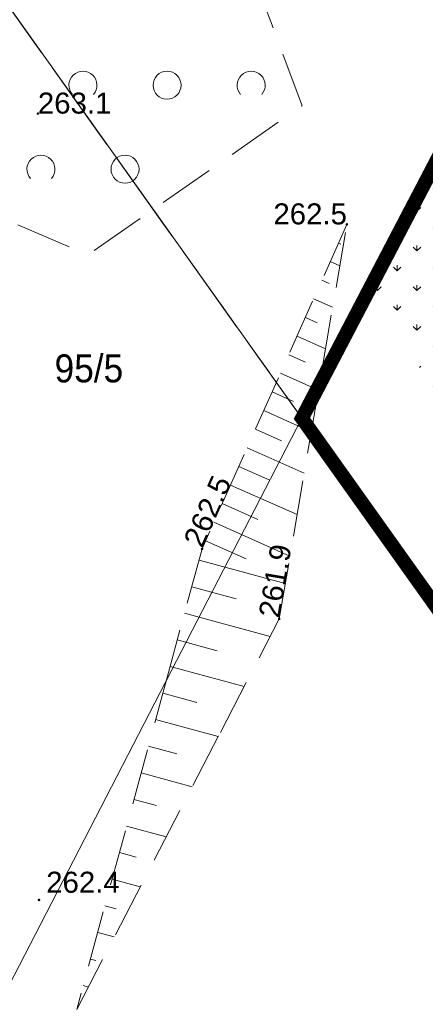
# Model space of a CAD drawing. Header units: metres. Extents: x 7480610 to 7484249, y 5635545 to 5637635.
# Tile 8 of 53: x 7480643 to 7480658, y 5637408 to 5637443. Entities that reach past the tile are written whole.
import ezdxf
from ezdxf.enums import TextEntityAlignment as Align

# ---------------------------------------------------------------- set-up
doc = ezdxf.new("R2010")
doc.units = ezdxf.units.M
doc.header["$MEASUREMENT"] = 0
for name, pattern in [('PHANTOM2', [1.25, 0.625, -0.125, 0.125, -0.125, 0.125, -0.125]), ('x-ref - mapa - Cedzyna_Horn$0$2 1', [3, 2, -1]), ('x-ref - mapa - Cedzyna_Horn$0$EGKK', [4, 3, -1]), ('x-ref - mapa - Cedzyna_Horn$0$EGUG', [2, 1, -1])]:
    doc.linetypes.add(name, pattern=pattern)
doc.layers.add('_x-ref_mapa', color=7, linetype='Continuous')
for name, color, linetype, lineweight in [('dr_granica oprcowania', 24, 'PHANTOM2', 50), ('dr_proj_wyp zieleń', 80, 'Continuous', 20), ('x-ref - mapa - Cedzyna_Horn$0$EGDE', 92, 'Continuous', 20), ('x-ref - mapa - Cedzyna_Horn$0$EGDE_O', 92, 'Continuous', 20), ('x-ref - mapa - Cedzyna_Horn$0$EGKK', 8, 'Continuous', 20), ('x-ref - mapa - Cedzyna_Horn$0$EGUG', 8, 'Continuous', 20), ('x-ref - mapa - Cedzyna_Horn$0$OTR', 8, 'Continuous', 20), ('x-ref - mapa - Cedzyna_Horn$0$OTRN', 8, 'Continuous', 20), ('x-ref - mapa - Cedzyna_Horn$0$OTRN_O', 8, 'Continuous', 18), ('x-ref - mapa - Cedzyna_Horn$0$OTZ', 8, 'Continuous', 20)]:
    doc.layers.add(name, color=color, linetype=linetype, lineweight=lineweight)
doc.styles.add('x-ref - mapa - Cedzyna_Horn$0$BDOT', font='arial.ttf', dxfattribs={"width": 0.9})
doc.styles.add('x-ref - mapa - Cedzyna_Horn$0$EGiB', font='arial.ttf', dxfattribs={"width": 0.9})

# ---------------------------------------------------------------- blocks, each defined once
blk = doc.blocks.new('x-ref - mapa - Cedzyna_Horn$0$OTRN')
at = {"layer": 'x-ref - mapa - Cedzyna_Horn$0$OTRN', "color": 0, "const_width": 0.09}
blk.add_lwpolyline([(-0.045, 0, 1), (0.045, 0, 1)], format="xyb", close=True, dxfattribs=at)
at = {"layer": 'x-ref - mapa - Cedzyna_Horn$0$OTRN_O', "color": 0, "style": 'x-ref - mapa - Cedzyna_Horn$0$BDOT'}
blk.add_attdef('RZEDNA', (0.514, 0.515), '', height=1.5, dxfattribs=at)
blk = doc.blocks.new('x-ref - mapa - Cedzyna_Horn$0$otzk_b')
at = {"layer": 'x-ref - mapa - Cedzyna_Horn$0$OTZ', "color": 0, "lineweight": 18}
blk.add_arc((0, 0), 1, 318.59038, 221.40962, dxfattribs=at)
blk = doc.blocks.new('x-ref - mapa - Cedzyna_Horn$0$otzk_a')
at = {"layer": 'x-ref - mapa - Cedzyna_Horn$0$OTZ', "color": 0, "lineweight": 18}
blk.add_circle((0, 0), 1, dxfattribs=at)
blk = doc.blocks.new('x-ref - mapa - Cedzyna_Horn')
at = {"layer": 'x-ref - mapa - Cedzyna_Horn$0$EGDE', "lineweight": 18}
for points in [[(7480664.06, 5637519.281), (7480632.69, 5637457.82), (7480642.83, 5637443.57), (7480653.19, 5637429), (7480718.32, 5637553.772)], [(7480718.32, 5637553.772), (7480653.19, 5637429), (7480676.82, 5637395.78), (7480690.379, 5637376.729)], [(7480648.529, 5637419.974), (7480653.19, 5637429), (7480642.83, 5637443.57), (7480637.676, 5637433.553)], [(7480673.297, 5637388.986), (7480676.82, 5637395.78), (7480653.19, 5637429), (7480648.529, 5637419.974)], [(7480638.651, 5637400.843), (7480648.529, 5637419.974)], [(7480648.529, 5637419.974), (7480638.651, 5637400.843)]]:
    blk.add_lwpolyline(points, dxfattribs=at)
at = {"layer": 'x-ref - mapa - Cedzyna_Horn$0$EGKK', "linetype": 'x-ref - mapa - Cedzyna_Horn$0$EGKK', "lineweight": 18}
for points in [[(7480650.806, 5637500.069), (7480653.57, 5637498.72), (7480643.06, 5637478.15), (7480632.69, 5637457.82), (7480653.19, 5637429), (7480676.82, 5637395.78), (7480690.379, 5637376.729)], [(7480673.297, 5637388.986), (7480676.82, 5637395.78), (7480653.19, 5637429), (7480632.69, 5637457.82), (7480643.06, 5637478.15), (7480639.668, 5637479.881)]]:
    blk.add_lwpolyline(points, dxfattribs=at)
at = {"layer": 'x-ref - mapa - Cedzyna_Horn$0$EGUG', "linetype": 'x-ref - mapa - Cedzyna_Horn$0$EGUG', "lineweight": 18}
for points in [[(7480650.806, 5637500.069), (7480653.57, 5637498.72), (7480643.06, 5637478.15), (7480632.69, 5637457.82), (7480653.19, 5637429), (7480676.82, 5637395.78), (7480690.379, 5637376.729)], [(7480673.297, 5637388.986), (7480676.82, 5637395.78), (7480653.19, 5637429), (7480632.69, 5637457.82), (7480643.06, 5637478.15), (7480639.668, 5637479.881)]]:
    blk.add_lwpolyline(points, dxfattribs=at)
at = {"layer": 'x-ref - mapa - Cedzyna_Horn$0$OTR'}
for p, q in [((7480654.497, 5637435.259), (7480654.582, 5637435.222)), ((7480654.201, 5637434.595), (7480654.54, 5637434.444)), ((7480653.904, 5637433.93), (7480654.159, 5637433.816)), ((7480653.608, 5637433.265), (7480654.286, 5637432.963)), ((7480653.312, 5637432.6), (7480653.735, 5637432.411)), ((7480653.015, 5637431.935), (7480654.032, 5637431.482)), ((7480652.719, 5637431.27), (7480653.312, 5637431.006)), ((7480652.423, 5637430.606), (7480653.778, 5637430.001)), ((7480652.126, 5637429.941), (7480652.889, 5637429.601)), ((7480651.83, 5637429.276), (7480653.525, 5637428.52)), ((7480651.533, 5637428.611), (7480652.466, 5637428.196)), ((7480651.237, 5637427.946), (7480653.271, 5637427.04)), ((7480650.941, 5637427.281), (7480652.042, 5637426.79)), ((7480650.644, 5637426.617), (7480653.017, 5637425.559)), ((7480650.348, 5637425.952), (7480651.619, 5637425.385)), ((7480650.052, 5637425.287), (7480652.763, 5637424.078)), ((7480649.755, 5637424.622), (7480651.196, 5637423.98)), ((7480649.518, 5637423.936), (7480652.596, 5637423.1)), ((7480649.26, 5637422.986), (7480650.844, 5637422.556)), ((7480649.002, 5637422.037), (7480652.053, 5637421.207)), ((7480648.744, 5637421.087), (7480650.167, 5637420.7)), ((7480648.486, 5637420.137), (7480651.127, 5637419.419)), ((7480648.228, 5637419.187), (7480649.446, 5637418.856)), ((7480649.416, 5637418.864), (7480649.446, 5637418.856)), ((7480647.97, 5637418.238), (7480650.201, 5637417.631)), ((7480647.711, 5637417.288), (7480648.725, 5637417.013)), ((7480647.453, 5637416.338), (7480649.275, 5637415.843)), ((7480647.195, 5637415.388), (7480648.003, 5637415.169)), ((7480646.937, 5637414.439), (7480648.349, 5637414.055)), ((7480646.679, 5637413.489), (7480647.282, 5637413.325)), ((7480646.421, 5637412.539), (7480647.423, 5637412.267)), ((7480646.163, 5637411.59), (7480646.561, 5637411.481)), ((7480645.904, 5637410.64), (7480646.497, 5637410.479)), ((7480645.646, 5637409.69), (7480645.84, 5637409.637)), ((7480645.388, 5637408.74), (7480645.571, 5637408.691))]:
    blk.add_line(p, q, dxfattribs=at)
at = {"layer": 'x-ref - mapa - Cedzyna_Horn$0$OTR', "linetype": 'x-ref - mapa - Cedzyna_Horn$0$2 1', "lineweight": 18}
for points in [[(7480650.28, 5637417.784), (7480652.379, 5637421.839), (7480654.794, 5637435.924), (7480649.626, 5637424.333), (7480648.464, 5637420.056)], [(7480648.464, 5637420.056), (7480645.158, 5637407.893), (7480650.28, 5637417.784)]]:
    blk.add_lwpolyline(points, dxfattribs=at)
at = {"layer": 'x-ref - mapa - Cedzyna_Horn$0$OTZ', "linetype": 'x-ref - mapa - Cedzyna_Horn$0$2 1', "lineweight": 18, "flags": 128}
blk.add_lwpolyline([(7480646.336, 5637455.894), (7480651.363, 5637453.578), (7480652.381, 5637450.683), (7480650.658, 5637446.969), (7480653.194, 5637440.161), (7480645.547, 5637434.833), (7480639.2, 5637437.584), (7480637.497, 5637435.549), (7480634.879, 5637437.006), (7480639.256, 5637443.029), (7480644.675, 5637450.843), (7480644.322, 5637455.708)], close=True, dxfattribs=at)
at = {"layer": 'x-ref - mapa - Cedzyna_Horn$0$OTRN'}
ref = blk.add_blockref('x-ref - mapa - Cedzyna_Horn$0$OTRN', (7480643.77, 5637439.88), dxfattribs=dict(at, xscale=0.5, yscale=0.5, zscale=0.5))
ref.add_attrib('RZEDNA', '263.1', (7480643.77, 5637439.88, 263.1), dxfattribs={"layer": 'x-ref - mapa - Cedzyna_Horn$0$OTRN_O', "color": 0, "height": 0.75, "style": 'x-ref - mapa - Cedzyna_Horn$0$BDOT'})
ref = blk.add_blockref('x-ref - mapa - Cedzyna_Horn$0$OTRN', (7480654.794, 5637435.924), dxfattribs=dict(at, xscale=0.5, yscale=0.5, zscale=0.5))
ref.add_attrib('RZEDNA', '262.5', dxfattribs={"layer": 'x-ref - mapa - Cedzyna_Horn$0$OTRN_O', "color": 0, "height": 0.75, "style": 'x-ref - mapa - Cedzyna_Horn$0$BDOT'}).set_placement((7480654.794, 5637435.924, 262.5), align=Align.RIGHT)
ref = blk.add_blockref('x-ref - mapa - Cedzyna_Horn$0$OTRN', (7480649.626, 5637424.333), dxfattribs=dict(at, xscale=0.5, yscale=0.5, zscale=0.5))
ref.add_attrib('RZEDNA', '262.5', (7480649.626, 5637424.333, 262.5), dxfattribs={"layer": 'x-ref - mapa - Cedzyna_Horn$0$OTRN_O', "color": 0, "height": 0.75, "rotation": 65.9734, "style": 'x-ref - mapa - Cedzyna_Horn$0$BDOT'})
ref = blk.add_blockref('x-ref - mapa - Cedzyna_Horn$0$OTRN', (7480652.379, 5637421.839), dxfattribs=dict(at, xscale=0.5, yscale=0.5, zscale=0.5))
ref.add_attrib('RZEDNA', '261.9', (7480652.379, 5637421.839, 261.9), dxfattribs={"layer": 'x-ref - mapa - Cedzyna_Horn$0$OTRN_O', "color": 0, "height": 0.75, "rotation": 80.2743, "style": 'x-ref - mapa - Cedzyna_Horn$0$BDOT'})
at = {"layer": 'x-ref - mapa - Cedzyna_Horn$0$OTRN', "xscale": 0.5, "yscale": 0.5, "zscale": 0.5}
blk.add_blockref('x-ref - mapa - Cedzyna_Horn$0$OTRN', (7480643.81, 5637411.8, 262.44), dxfattribs=at).add_auto_attribs({'RZEDNA': '262.4'})
at = {"layer": 'x-ref - mapa - Cedzyna_Horn$0$OTZ', "xscale": 0.5, "yscale": 0.5, "zscale": 0.5}
for name, p in [('x-ref - mapa - Cedzyna_Horn$0$otzk_b', (7480645.379, 5637440.894)), ('x-ref - mapa - Cedzyna_Horn$0$otzk_a', (7480648.379, 5637440.894)), ('x-ref - mapa - Cedzyna_Horn$0$otzk_b', (7480651.379, 5637440.894)), ('x-ref - mapa - Cedzyna_Horn$0$otzk_b', (7480643.879, 5637437.894)), ('x-ref - mapa - Cedzyna_Horn$0$otzk_a', (7480646.879, 5637437.894))]:
    blk.add_blockref(name, p, dxfattribs=at)
at = {"layer": 'x-ref - mapa - Cedzyna_Horn$0$EGDE_O', "insert": (7480644.367, 5637431.282), "char_height": 1, "attachment_point": 1, "style": 'x-ref - mapa - Cedzyna_Horn$0$EGiB'}
blk.add_mtext('95/5', dxfattribs=at)

msp = doc.modelspace()

# ---------------------------------------------------------------- block references
at = {"layer": '_x-ref_mapa', "lineweight": 70}
msp.add_blockref('x-ref - mapa - Cedzyna_Horn', (0, 0), dxfattribs=at)

# ---------------------------------------------------------------- next in the draw order: hatches: boundary and pattern name
at = {"layer": 'dr_proj_wyp zieleń'}
h = msp.add_hatch(dxfattribs=at)
h.set_pattern_fill('GRASS', color=256)
h.set_pattern_definition([(90, (0, 0), (-0.707106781, 0.707106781), [0.1875, -1.226713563]), (45, (0, 0), (-0.70710678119, 0.70710678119), [0.1875, -0.8125]), (135, (0, 0), (-0.70710678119, -0.70710678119), [0.1875, -0.8125])])
h.paths.add_polyline_path([(7480674.671, 5637419.939), (7480673.026, 5637422.448), (7480668.426, 5637419.434), (7480659.108, 5637433.653), (7480663.709, 5637436.667), (7480660.03, 5637442.06), (7480655.576, 5637433.57), (7480667.561, 5637415.28)])

# ---------------------------------------------------------------- next in the draw order: linework, layer by layer
at = {"layer": 'dr_granica oprcowania', "lineweight": 70, "ltscale": 7, "const_width": 0.5}
msp.add_lwpolyline([(7480677.191, 5637416.808), (7480666.736, 5637409.957), (7480653.19, 5637429), (7480660.286, 5637442.594), (7480665.072, 5637435.745)], close=True, dxfattribs=at)

doc.saveas('drawing.dxf')
